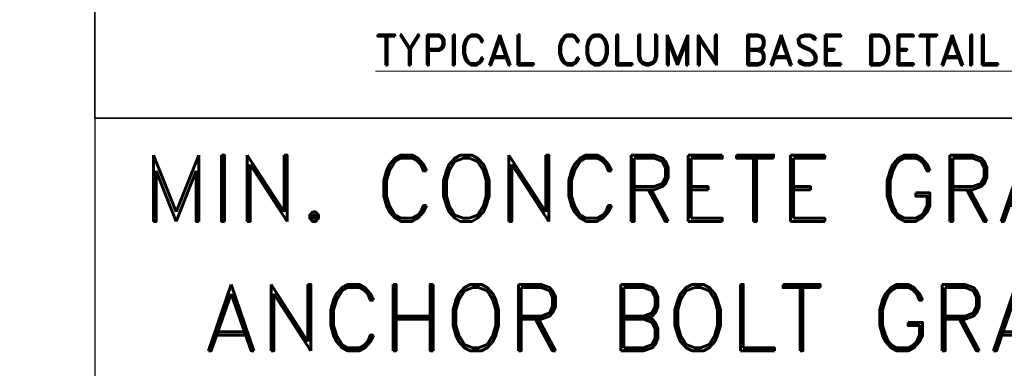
# Model space of a CAD drawing. Header units: millimetres. Extents: x -804366 to 4527364891, y -628569 to 3808979188.
# Tile 7 of 13: x -12414 to -11732, y 35091 to 35333. Entities that reach past the tile are written whole.
import ezdxf
from ezdxf.enums import TextEntityAlignment as Align

# ---------------------------------------------------------------- set-up
doc = ezdxf.new("R2010")
doc.units = ezdxf.units.MM
doc.header["$MEASUREMENT"] = 0
doc.linetypes.add('CONTIN', pattern=[0, 0, 0])
doc.layers.get('0').update_dxf_attribs({"linetype": 'CONTIN'})
doc.layers.add('TITLE', color=1, linetype='CONTINUOUS', lineweight=13)
doc.styles.add('ROMAND', font='romand.shx')

msp = doc.modelspace()

# ---------------------------------------------------------------- linework, layer by layer
at = {"color": 2, "linetype": 'ByBlock'}
for p, q in [((-12361.85, 35264.51), (-12361.85, 35799.48)), ((-12361.85, 35264.51), (-11402.74, 35264.51)), ((-11402.74, 35264.51), (-12361.85, 35264.51))]:
    msp.add_line(p, q, dxfattribs=at)
at = {"linetype": 'Continuous'}
msp.add_lwpolyline([(-13459.94, 35799.48), (-12361.85, 35799.48), (-12361.85, 34665.08), (-13459.94, 34665.08)], close=True, dxfattribs=at)
at = {"color": 3, "lineweight": 13}
msp.add_lwpolyline([(-12361.85, 35264.51), (-11318.88, 35264.51), (-11318.88, 35080.06), (-12361.85, 35080.06)], close=True, dxfattribs=at)

# ---------------------------------------------------------------- texts
at = {"layer": 'TITLE', "color": 1, "lineweight": 9, "style": 'ROMAND'}
msp.add_text('%%UTYPICAL COLUMN BASE DETAIL (U.N.O.)', height=20.9494, dxfattribs=at).set_placement((-11887.45, 35310.35), align=Align.MIDDLE)
at = {"layer": 'TITLE', "color": 1, "lineweight": 13, "style": 'ROMAND'}
for s, p in [('MIN. CONCRETE GRADE M25', (-12329.19, 35193.06)), ('ANCHOR BOLT GRADE 4.6', (-12287.13, 35103.45))]:
    msp.add_text(s, height=45.9658, dxfattribs=at).set_placement(p)

doc.saveas('drawing.dxf')
